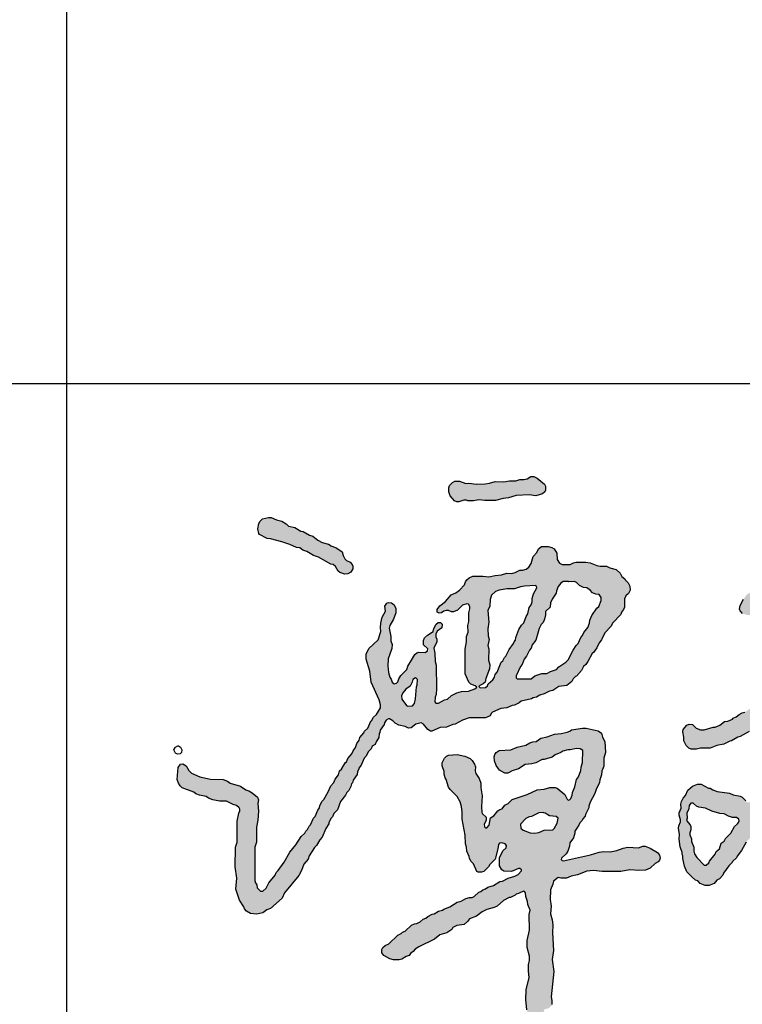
# Model space of a CAD drawing. Extents: x 427948 to 764348, y 274849 to 601549.
# Tile 153 of 212: x 677541 to 678419, y 466094 to 467292. Entities that reach past the tile are written whole.
import ezdxf

# ---------------------------------------------------------------- set-up
doc = ezdxf.new("R2010")
doc.units = 0
doc.header["$LTSCALE"] = 1000
doc.header["$MEASUREMENT"] = 0
doc.layers.get('0').update_dxf_attribs({"linetype": 'CONTINUOUS'})
doc.layers.add('PUB_TITLE', color=4, linetype='CONTINUOUS')

# ---------------------------------------------------------------- blocks, each defined once
blk = doc.blocks.new('谭文军')
at = {"linetype": 'Continuous'}
for points in [[(1125, 2635), (1145, 2632), (1165, 2638), (1173, 2644), (1175, 2649), (1175, 2661), (1172, 2667), (1149, 2685), (1139, 2690), (1130, 2690), (1119, 2683), (1109, 2681), (1097, 2681), (1085, 2677), (1066, 2677), (1049, 2674), (1023, 2675), (1006, 2670), (993, 2668), (967, 2667), (944, 2670), (935, 2669), (916, 2676), (902, 2676), (895, 2672), (886, 2663), (884, 2656), (884, 2644), (888, 2632), (901, 2617), (908, 2614), (914, 2614), (933.8, 2620.6), (941, 2617), (958, 2617), (974, 2620), (992, 2618), (1024, 2618), (1047, 2624), (1063, 2626), (1086, 2633)], [(436, 2475), (445, 2468), (457, 2464), (477, 2452), (492, 2447), (529, 2426), (536, 2425), (543, 2419), (551, 2405), (556, 2401), (571, 2396), (580, 2397), (589, 2402), (595, 2412), (595, 2420), (593, 2425), (587, 2432), (572.8, 2438.5), (566, 2452), (563, 2463), (547, 2474), (530, 2481), (522, 2486), (503, 2491), (490, 2498), (475, 2510), (465, 2513), (446, 2524), (439, 2525), (421, 2536), (402, 2541), (395, 2548), (382, 2556), (366, 2560), (349, 2567), (341, 2567), (323, 2563), (316, 2556), (312, 2549), (309, 2532), (312, 2518), (314, 2515), (337, 2503), (347, 2502), (382, 2493), (406, 2485), (426, 2476)], [(1874.1, 2272), (1889.1, 2262), (1896.5, 2250.3), (1895.1, 2237), (1887.1, 2227), (1880.1, 2225), (1873.1, 2218), (1869.1, 2205), (1867.1, 2186), (1869.1, 2182), (1878.1, 2176), (1887.1, 2176), (1892.1, 2178), (1912.1, 2193), (1918.1, 2200), (1921.1, 2209), (1927.1, 2217), (1939.1, 2227), (1942.1, 2236), (1944.1, 2271), (1937.1, 2294), (1930.1, 2300), (1926.1, 2311), (1915.1, 2321), (1905.1, 2325), (1900.1, 2330), (1890.1, 2336), (1882.1, 2338), (1874.1, 2343), (1863.1, 2346), (1848.1, 2347), (1845.1, 2347), (1833.1, 2345), (1815.1, 2345), (1790.1, 2340), (1780.1, 2335), (1770.1, 2321), (1760.1, 2302), (1758.1, 2291), (1760.1, 2286), (1767.1, 2278), (1781.1, 2273), (1814.1, 2274), (1831.1, 2280), (1841.1, 2281)]]:
    blk.add_hatch(color=256, dxfattribs=at).paths.add_polyline_path(points)
h = blk.add_hatch(color=256, dxfattribs=at)
h.paths.add_polyline_path([(846, 2122), (843, 2133), (842, 2158), (839, 2173), (848, 2193), (848, 2201), (843.3, 2212.1), (849, 2225), (863, 2235), (864, 2246), (859, 2251), (852, 2251), (846, 2246), (839, 2233), (837, 2224), (820, 2213), (811, 2205), (808, 2197), (808, 2183), (824.2, 2168), (813, 2160), (794, 2161), (788, 2159), (782, 2154), (772, 2137), (760, 2119), (757, 2109), (739, 2091), (733, 2081), (728.9, 2068.8), (719, 2066), (713, 2071), (710, 2080), (706, 2086), (702, 2100), (700, 2120), (701, 2141), (712, 2172), (713, 2184), (709, 2196), (709, 2209), (703.3, 2237.4), (717, 2261), (724, 2280), (724, 2293), (719, 2304), (711, 2310), (702, 2311), (697, 2309), (691, 2300), (693, 2285), (683, 2267), (679, 2249), (678, 2236), (679, 2224), (671, 2199), (643, 2172), (635, 2155), (635, 2140), (646, 2104), (650, 2071), (674, 2018), (678, 2003), (678, 1994), (666, 1974), (657, 1966), (651, 1955), (649, 1954), (640, 1933), (630, 1924), (628, 1919), (616, 1905), (614, 1897), (607, 1887), (603, 1875), (596, 1865), (592, 1856), (580, 1841), (576, 1831), (572, 1828), (561, 1809), (555, 1804), (552, 1792), (542, 1779), (538, 1769), (529, 1759), (521, 1741), (508, 1718), (503, 1713), (496, 1700), (495, 1693), (490, 1686), (482, 1667), (477, 1662), (468, 1642), (464, 1638), (459, 1628), (454, 1623), (451, 1617), (440, 1607), (424, 1582), (406, 1560), (389, 1530), (371, 1505), (365, 1499), (362, 1490), (342, 1467), (334, 1451), (320.3, 1438.7), (307, 1452), (306, 1461), (300, 1470), (300, 1575), (305, 1590), (305, 1635), (309, 1656), (311, 1683), (309, 1706), (311, 1717), (308, 1725), (292, 1738), (282, 1744), (273, 1747), (257, 1758), (226, 1767), (218, 1773), (205, 1778), (167, 1779), (135, 1786), (110, 1797), (102, 1805), (94, 1819), (84, 1825), (77, 1824), (70, 1814), (67, 1778), (71, 1767), (76, 1759), (82, 1753), (117, 1740), (123, 1735), (134, 1731), (154, 1727), (161, 1722), (174, 1717), (194, 1713), (215, 1713), (235, 1703), (245, 1700), (257.3, 1689.3), (252, 1677), (247, 1653), (247, 1590), (242, 1575), (241, 1516), (246, 1481), (243, 1448), (254, 1415), (267, 1395), (269, 1389), (275, 1382), (287, 1375), (306, 1373), (324, 1377), (336, 1386), (347, 1390), (383, 1421), (390, 1437), (433, 1489), (441, 1505), (448, 1524), (461, 1539), (464, 1549), (480, 1574), (486, 1580), (496, 1597), (503, 1605), (514, 1631), (523, 1645), (523, 1648), (529, 1661), (534, 1666), (538, 1676), (549, 1687), (558, 1712), (573, 1731), (577, 1739), (583, 1745), (589, 1757), (591, 1765), (594, 1768), (596, 1776), (608, 1793), (609.6, 1807.7), (620, 1821), (629, 1842), (634, 1848), (642, 1863), (650, 1871), (653, 1879), (662, 1884), (665, 1892), (673, 1905), (674, 1917), (676, 1920), (677, 1927), (689, 1944), (690, 1949), (697.5, 1961), (705, 1961), (715, 1955), (722, 1948), (733, 1942), (752, 1938), (763, 1933), (771, 1934), (785, 1945), (801, 1949), (808, 1945), (821, 1929), (829, 1924), (833, 1924), (858, 1935), (877, 1936), (896, 1944), (903, 1945), (925, 1957), (945, 1964), (994, 1964), (1008, 1970), (1012.2, 1979.8), (1040, 1992), (1058, 1994), (1074, 2001), (1081, 2002), (1095, 2009), (1101, 2014), (1132, 2021), (1137, 2024), (1147, 2026), (1157, 2032), (1171, 2036), (1187, 2044), (1197, 2046), (1215, 2058), (1239, 2061), (1254, 2073), (1258, 2081), (1265, 2088), (1268, 2089), (1283, 2106), (1289, 2118), (1296, 2124), (1302, 2133), (1315, 2157), (1319, 2160), (1329, 2174), (1336, 2190), (1343, 2199), (1353, 2220), (1371, 2239), (1377, 2250), (1401, 2275), (1403, 2282), (1409, 2290), (1412, 2297), (1412, 2327.5), (1424, 2338), (1429, 2348), (1428, 2360), (1423, 2370), (1414, 2379), (1413, 2382), (1404, 2389), (1399, 2399), (1387, 2410), (1368, 2415), (1358, 2420), (1334, 2420), (1309, 2430), (1296, 2432), (1267, 2432), (1259, 2430), (1249, 2425), (1219.5, 2425), (1210, 2440), (1209, 2459), (1201, 2472), (1194, 2476), (1183, 2479), (1162, 2479), (1153, 2472), (1148, 2461), (1137, 2449), (1131, 2428), (1121.1, 2412.4), (1105, 2408), (1097, 2408), (1083, 2401), (1073, 2398), (1058, 2399), (1042, 2394), (1023, 2392), (1004, 2388), (986, 2390), (956, 2390), (945, 2385), (938, 2379), (934, 2373), (931, 2364), (916, 2348), (905, 2340), (891, 2334), (874, 2314), (857, 2301), (849, 2290), (849, 2282), (855, 2279), (862, 2280), (871.8, 2287), (883, 2287), (892, 2283), (898, 2283), (910, 2288), (925, 2303), (941.8, 2308.2), (948.2, 2296.9), (944, 2280), (944, 2254), (941, 2242), (942, 2222), (937, 2209), (937, 2193), (933, 2170), (933, 2096), (944, 2071), (950, 2065), (963, 2060), (968, 2056), (962, 2051), (943, 2044), (922, 2043), (908, 2039), (892, 2031), (880, 2020), (871, 2018), (853, 2008), (841.7, 2008), (843, 2026), (846, 2034), (847, 2052)])
h.paths.add_polyline_path([(790, 2079), (789, 2063), (787, 2057), (784, 2021), (781, 2007), (775, 2000), (757.6, 1998.8), (742, 2020), (741, 2030), (745, 2039), (754, 2050), (768, 2059), (774, 2071), (776, 2079), (784.6, 2084.4)], flags=16)
h.paths.add_polyline_path([(987, 2066), (993, 2071), (995, 2082), (1006, 2111), (1007, 2123), (1003, 2137), (1004, 2171), (1001, 2181), (1005, 2200), (1002, 2211), (1001, 2232), (1004, 2252), (1001, 2287), (1007, 2300), (1008, 2320), (1012, 2333), (1024, 2344), (1035, 2348), (1059, 2352), (1081, 2352), (1099, 2358), (1111, 2360), (1146.6, 2362.2), (1148, 2355), (1138, 2337), (1134, 2323), (1134, 2308), (1125, 2296), (1121, 2277), (1116, 2269), (1109, 2250), (1102, 2243), (1094, 2230), (1085, 2206), (1084, 2198), (1080, 2193), (1078, 2187), (1065, 2169), (1055, 2149), (1051, 2145), (1046, 2135), (1041, 2131), (1029, 2101), (1023, 2094), (1019.8, 2081.3), (1002, 2066), (998.4, 2055.3), (978, 2054), (973, 2059)], flags=16)
h.paths.add_polyline_path([(1086, 2090), (1099, 2118), (1104, 2124), (1110, 2140), (1117, 2149), (1126, 2167), (1131, 2173), (1134, 2183), (1145, 2198), (1155, 2233), (1161, 2245), (1167, 2251), (1172, 2261), (1175, 2274), (1175, 2284), (1189, 2297), (1190, 2310), (1195, 2321), (1207, 2339), (1208, 2346), (1213, 2359), (1221, 2369), (1228, 2374), (1244, 2374), (1245, 2373), (1264.8, 2374.2), (1277, 2362), (1289, 2356), (1299, 2355), (1309, 2348), (1316, 2340), (1326, 2336), (1336, 2335), (1342, 2326), (1342, 2317), (1335, 2299), (1329, 2294), (1314, 2272), (1308, 2258), (1307, 2249), (1302, 2236), (1290, 2221), (1286, 2212), (1281, 2206), (1273, 2187), (1267, 2181), (1258, 2167), (1243, 2138), (1236, 2131), (1215, 2117), (1208, 2109), (1190, 2103), (1179, 2097), (1163, 2097), (1142, 2090), (1131, 2081), (1086, 2081)], flags=16)
h = blk.add_hatch(color=256, dxfattribs=at)
h.paths.add_polyline_path([(1886.1, 2030), (1868.1, 2025), (1860.1, 2021), (1842.1, 2017), (1826.1, 2007), (1803.1, 2000), (1799.1, 1996), (1790.1, 1992), (1774.1, 1981), (1766.1, 1979), (1757.1, 1974), (1748.1, 1967), (1739.1, 1963), (1737.1, 1960), (1723.1, 1954), (1713.1, 1953), (1699.1, 1942), (1685.1, 1936), (1679.1, 1936), (1652.1, 1928), (1641.1, 1928), (1628.1, 1933), (1616.1, 1944), (1606.1, 1945), (1599.1, 1942), (1588.1, 1929), (1587.1, 1922), (1590.1, 1906), (1590.1, 1895), (1597.1, 1881), (1605.1, 1873), (1612.1, 1870), (1629.1, 1870), (1641.1, 1873), (1670.1, 1873), (1690.1, 1881), (1711.1, 1885), (1729.1, 1894), (1734.1, 1895), (1753.1, 1906), (1760.1, 1908), (1787.1, 1923), (1791.1, 1927), (1814.1, 1936), (1830.1, 1947), (1838.1, 1950), (1844.1, 1955), (1860.1, 1960), (1875.1, 1968), (1900.1, 1974), (1907.1, 1980), (1918.1, 1985), (1927.1, 1986), (1935.1, 1992), (1947.1, 1998), (1963.1, 1998), (1968.8, 1983.8), (1951.1, 1933), (1944.1, 1926), (1942.1, 1921), (1929.1, 1909), (1925.1, 1903), (1922.1, 1894), (1913.1, 1880), (1902.1, 1857), (1879.1, 1828), (1875.1, 1818), (1861.1, 1803), (1854.1, 1787.4), (1842.1, 1777), (1839.1, 1769), (1832.1, 1762), (1827.1, 1753), (1824.1, 1743), (1795.4, 1710), (1781.1, 1710), (1766.1, 1725), (1760.1, 1728), (1739.1, 1732), (1728.1, 1737), (1691.1, 1742), (1678.1, 1747), (1670.1, 1752), (1665.1, 1752), (1643.1, 1764), (1632.1, 1764), (1616.1, 1758), (1602.1, 1746), (1595.1, 1730), (1588.1, 1722), (1583.1, 1712), (1581.1, 1704), (1582.1, 1692), (1576.1, 1678), (1576.1, 1671), (1581.2, 1653.4), (1575.1, 1639), (1574.1, 1632), (1577.1, 1613), (1576.1, 1599), (1579.1, 1576), (1585.1, 1559), (1585.1, 1553), (1587.1, 1549), (1587.1, 1541), (1592.1, 1518), (1599.1, 1501), (1615.1, 1484), (1626.1, 1475), (1633.1, 1473), (1640.1, 1465), (1655.1, 1459), (1667.1, 1459), (1682.1, 1465), (1690.1, 1475), (1698.1, 1479), (1708.1, 1490), (1710.1, 1496), (1726.1, 1519), (1736.1, 1529), (1737.1, 1532), (1749.1, 1543), (1751.1, 1548), (1764.1, 1565), (1778.1, 1590), (1795.1, 1607), (1802.1, 1617), (1810.1, 1625), (1818.1, 1630), (1829.1, 1631), (1855.1, 1624), (1877.1, 1621), (1899.1, 1615), (1913.1, 1609), (1920.1, 1604), (1943, 1598.9), (1962.1, 1588), (1971.1, 1579), (1992.1, 1569), (2005.1, 1568), (2017.1, 1570), (2030.1, 1566), (2059.1, 1561), (2078.1, 1560), (2094.1, 1557), (2121.1, 1557), (2128.1, 1555), (2169.1, 1560), (2192.1, 1566), (2202.6, 1573), (2218.1, 1573), (2226.1, 1578), (2232.1, 1584), (2249.1, 1589), (2269.1, 1592), (2285.1, 1601), (2294.1, 1603), (2311.1, 1614), (2322.1, 1618), (2347.1, 1639), (2354.1, 1652), (2353.1, 1663), (2343.1, 1672), (2334.1, 1673), (2329.1, 1671), (2320.1, 1663), (2311.1, 1662), (2301.1, 1657), (2279.1, 1642), (2259.1, 1638), (2244.1, 1633), (2234.1, 1633), (2217.1, 1623), (2207.1, 1624), (2170.1, 1620), (2123.1, 1619), (2064.1, 1627), (2041.1, 1638), (2033.1, 1639), (2018.1, 1645), (1999.1, 1647), (1983.1, 1653), (1977.1, 1657), (1950.1, 1664), (1921.1, 1675), (1903.1, 1677), (1874.1, 1685), (1867.1, 1685), (1858.3, 1691.3), (1866.1, 1703), (1869.1, 1711), (1890.1, 1737), (1898.1, 1743), (1903.1, 1755), (1914.1, 1767), (1916.1, 1776), (1922.1, 1782), (1927.1, 1791), (1942.1, 1806), (1969.1, 1852), (1989.1, 1880), (1994.1, 1891), (2008.1, 1906), (2014.1, 1920), (2015.1, 1926), (2022.1, 1937), (2029.1, 1958), (2038.1, 1973), (2040.1, 1982), (2041.1, 2006), (2048.1, 2031), (2045.1, 2044), (2039.1, 2051), (2032.1, 2055), (2000.1, 2058), (1987.1, 2058), (1970.1, 2055), (1963.1, 2052), (1941.1, 2047), (1931.1, 2047), (1908.1, 2042)])
h.paths.add_polyline_path([(1749.1, 1664), (1758.5, 1657.3), (1754.3, 1646.9), (1743.1, 1637), (1732.1, 1617), (1716.1, 1601), (1712.1, 1593), (1703.1, 1587), (1698.1, 1570), (1688.1, 1562), (1685.1, 1554), (1668.1, 1533), (1666.1, 1528), (1654.9, 1518.1), (1630.1, 1544), (1621.1, 1558.1), (1621.1, 1575), (1613.1, 1592), (1613.1, 1600), (1607, 1614.7), (1611.1, 1627), (1611.1, 1637), (1609.1, 1642), (1598.1, 1655), (1600.1, 1662), (1599.1, 1677), (1605.1, 1690), (1606.1, 1700), (1614.1, 1711.1), (1619.1, 1706), (1629.1, 1698), (1636.1, 1695), (1656.1, 1692), (1675.1, 1683), (1699.1, 1676), (1712.1, 1675), (1725.1, 1668), (1737.1, 1664)], flags=16)
h = blk.add_hatch(color=256, dxfattribs=at)
h.paths.add_polyline_path([(1133, 1825), (1145, 1828), (1164, 1838), (1170, 1838), (1195, 1846), (1204, 1853), (1221, 1860), (1227, 1864), (1242, 1868), (1249, 1868), (1268, 1872), (1279, 1871), (1287, 1866), (1286, 1829), (1282, 1815), (1281, 1805), (1274, 1786), (1268, 1778), (1263, 1756), (1256, 1739), (1255, 1731), (1249.7, 1717.7), (1241.7, 1715.7), (1233, 1733), (1210, 1752), (1204, 1754), (1188, 1754), (1171, 1749), (1149, 1747), (1119, 1733), (1074, 1718), (1062, 1706), (1052, 1701), (1044, 1690), (1037, 1688), (1031, 1684), (1019, 1669), (1009, 1663), (1005, 1641), (996.1, 1630.9), (987.5, 1639.5), (996, 1655), (996, 1665), (983.1, 1676.7), (982, 1697), (984, 1729), (980, 1753), (980, 1767), (975, 1781), (962.6, 1799.6), (964, 1816), (961, 1824), (954, 1835), (948, 1841), (932, 1849), (909, 1854), (883, 1852), (877, 1849), (871, 1843), (864, 1828), (864, 1819), (870, 1802), (870, 1794), (873, 1783), (876, 1778), (883, 1755), (888, 1748), (909, 1727), (918, 1711), (922, 1697), (924, 1680), (924, 1659), (933, 1611), (934, 1585), (937, 1575), (938, 1563), (945, 1547), (946, 1541), (951, 1532), (958, 1525), (968, 1502), (972, 1500), (982, 1500), (989, 1502), (1003, 1516), (1007, 1523), (1023, 1539), (1031, 1570), (1033.6, 1586.7), (1043, 1588), (1057.5, 1583.6), (1056, 1573), (1046, 1564), (1036, 1543), (1036, 1519), (1043, 1507), (1049, 1503), (1072, 1502), (1095.6, 1512.1), (1103.5, 1505.8), (1092, 1492), (1082, 1487), (1062, 1481), (1045, 1472), (1037, 1471), (1018, 1459), (1001, 1454), (994, 1449), (986, 1446), (980, 1441), (974, 1439), (956.8, 1423), (946, 1423), (935, 1420), (921, 1412), (909, 1409), (887, 1395), (869, 1388), (865, 1385), (853, 1382), (840, 1374), (834, 1373), (821, 1366), (815, 1361), (807, 1358), (798, 1350), (788, 1345), (781, 1344), (772, 1340), (752, 1322), (744, 1319), (740, 1315), (730, 1310), (703, 1284), (692, 1279), (685, 1273), (682, 1267), (682, 1257), (688, 1249), (706, 1239), (717, 1236), (734, 1236), (742, 1238), (755, 1246), (765, 1249), (769, 1255), (777, 1261), (783, 1268), (794, 1275), (841, 1298), (857, 1311), (878, 1317), (893, 1327), (896, 1333), (908, 1339), (930, 1342), (940, 1351), (946, 1359), (967, 1367), (984, 1380), (998, 1387), (1020, 1393), (1029, 1397), (1048, 1414), (1065, 1423), (1069, 1423), (1083, 1430), (1086, 1433), (1093, 1435), (1109.7, 1442.8), (1114, 1437), (1115, 1426), (1120, 1411), (1121, 1402), (1128, 1385), (1125, 1372), (1126, 1325), (1119, 1294), (1119, 1273), (1126, 1247), (1126, 1234), (1123, 1222), (1123, 1202), (1125, 1183), (1116, 1145), (1115, 1116), (1118, 1085), (1124, 1070), (1138, 1058), (1149, 1056), (1156, 1058), (1160, 1061), (1167, 1073), (1171.6, 1086.9), (1184, 1090), (1192, 1097), (1194, 1101), (1194, 1113), (1192, 1124), (1200, 1201), (1195, 1237), (1199, 1264), (1196, 1317), (1197, 1341), (1195, 1356), (1190, 1374), (1192, 1397), (1189, 1417), (1190, 1446), (1197, 1463), (1199, 1472), (1213, 1483), (1221, 1481), (1238, 1481), (1252, 1487), (1271, 1491), (1299, 1503), (1319, 1505), (1345, 1502), (1401, 1502), (1428, 1507), (1455, 1505), (1475, 1506), (1489, 1512), (1504, 1526), (1513, 1531), (1517, 1536), (1519, 1542), (1517, 1551), (1511, 1559), (1489, 1572), (1474, 1578), (1467, 1578), (1454, 1573), (1422, 1575), (1408, 1572), (1389, 1565), (1369, 1561), (1350, 1562), (1336, 1560), (1310, 1552), (1226.5, 1533.5), (1220.4, 1539.6), (1237, 1555), (1242, 1563), (1247, 1578), (1248, 1588), (1259, 1603), (1263, 1617), (1263, 1623), (1275, 1641), (1278, 1648), (1285, 1655), (1287, 1660), (1294, 1668), (1295, 1673), (1305, 1693), (1305, 1698), (1309, 1710), (1323, 1736), (1327, 1748), (1337, 1769), (1338, 1777), (1343, 1792), (1344, 1803), (1350, 1818), (1350, 1843), (1355, 1860), (1353, 1893), (1346, 1906), (1343, 1918), (1333, 1925), (1297, 1933), (1286, 1933), (1253, 1928), (1248, 1924), (1240, 1921), (1222, 1917), (1202, 1915), (1180, 1907), (1160, 1903), (1146, 1893), (1136, 1892), (1127, 1889), (1115, 1882), (1089, 1876), (1070, 1868), (1035, 1866), (1026, 1860), (1022, 1854), (1020, 1847), (1021, 1834), (1026, 1820), (1036, 1806), (1052, 1797), (1061, 1797), (1074, 1804), (1093, 1810), (1113, 1823)])
h.paths.add_polyline_path([(1154, 1678), (1170.5, 1679.2), (1187, 1669), (1207, 1667), (1213, 1662), (1210, 1647), (1198.8, 1627.1), (1170, 1626), (1154, 1619), (1141, 1617), (1128, 1618), (1107, 1626), (1100, 1632), (1099, 1644), (1115, 1661), (1125, 1666), (1132, 1667)], flags=16)
for points in [[(1130, 2690), (1139, 2690), (1149, 2685), (1172, 2667), (1175, 2661), (1175, 2649), (1173, 2644), (1165, 2638), (1145, 2632), (1125, 2635), (1086, 2633), (1063, 2626), (1047, 2624), (1024, 2618), (992, 2618), (974, 2620), (958, 2617), (941, 2617), (937, 2619), (929, 2619), (914, 2614), (908, 2614), (901, 2617), (888, 2632), (884, 2644), (884, 2656), (886, 2663), (895, 2672), (902, 2676), (916, 2676), (935, 2669), (944, 2670), (967, 2667), (993, 2668), (1006, 2670), (1023, 2675), (1049, 2674), (1066, 2677), (1085, 2677), (1097, 2681), (1109, 2681), (1119, 2683), (1130, 2690)], [(341, 2567), (349, 2567), (366, 2560), (382, 2556), (395, 2548), (402, 2541), (421, 2536), (439, 2525), (446, 2524), (465, 2513), (475, 2510), (490, 2498), (503, 2491), (522, 2486), (530, 2481), (547, 2474), (563, 2463), (566, 2452), (571, 2442), (576, 2437), (587, 2432), (593, 2425), (595, 2420), (595, 2412), (589, 2402), (580, 2397), (571, 2396), (556, 2401), (551, 2405), (543, 2419), (536, 2425), (529, 2426), (492, 2447), (477, 2452), (457, 2464), (445, 2468), (436, 2475), (426, 2476), (406, 2485), (382, 2493), (347, 2502), (337, 2503), (314, 2515), (312, 2518), (309, 2532), (312, 2549), (316, 2556), (323, 2563), (341, 2567)], [(1162, 2479), (1183, 2479), (1194, 2476), (1201, 2472), (1209, 2459), (1210, 2440), (1217, 2429), (1225, 2425), (1249, 2425), (1259, 2430), (1267, 2432), (1296, 2432), (1309, 2430), (1329, 2422), (1339, 2420), (1358, 2420), (1368, 2415), (1387, 2410), (1399, 2399), (1404, 2389), (1413, 2382), (1414, 2379), (1423, 2370), (1428, 2360), (1429, 2348), (1424, 2338), (1416, 2331), (1412, 2322), (1412, 2297), (1409, 2290), (1403, 2282), (1401, 2275), (1377, 2250), (1371, 2239), (1353, 2220), (1343, 2199), (1336, 2190), (1329, 2174), (1319, 2160), (1315, 2157), (1302, 2133), (1296, 2124), (1289, 2118), (1283, 2106), (1268, 2089), (1265, 2088), (1258, 2081), (1254, 2073), (1239, 2061), (1215, 2058), (1197, 2046), (1187, 2044), (1171, 2036), (1157, 2032), (1147, 2026), (1137, 2024), (1132, 2021), (1101, 2014), (1095, 2009), (1081, 2002), (1074, 2001), (1058, 1994), (1040, 1992), (1015, 1981), (1011, 1977), (1008, 1970), (994, 1964), (945, 1964), (925, 1957), (903, 1945), (896, 1944), (877, 1936), (858, 1935), (833, 1924), (829, 1924), (821, 1929), (808, 1945), (801, 1949), (785, 1945), (771, 1934), (763, 1933), (752, 1938), (733, 1942), (722, 1948), (715, 1955), (705, 1961), (702, 1961), (695, 1957), (690, 1949), (689, 1944), (677, 1927), (676, 1920), (674, 1917), (673, 1905), (665, 1892), (662, 1884), (653, 1879), (650, 1871), (642, 1863), (634, 1848), (629, 1842), (620, 1821), (613, 1812), (613, 1809), (609, 1802), (608, 1793), (596, 1776), (594, 1768), (591, 1765), (589, 1757), (583, 1745), (577, 1739), (573, 1731), (558, 1712), (549, 1687), (538, 1676), (534, 1666), (529, 1661), (523, 1648), (523, 1645), (514, 1631), (503, 1605), (496, 1597), (486, 1580), (480, 1574), (464, 1549), (461, 1539), (448, 1524), (441, 1505), (433, 1489), (390, 1437), (383, 1421), (347, 1390), (336, 1386), (324, 1377), (306, 1373), (287, 1375), (275, 1382), (269, 1389), (267, 1395), (254, 1415), (243, 1448), (246, 1481), (241, 1516), (242, 1575), (247, 1590), (247, 1653), (252, 1677), (255, 1684), (255, 1689), (253, 1693), (245, 1700), (235, 1703), (215, 1713), (194, 1713), (174, 1717), (161, 1722), (154, 1727), (134, 1731), (123, 1735), (117, 1740), (82, 1753), (76, 1759), (71, 1767), (67, 1778), (70, 1814), (77, 1824), (84, 1825), (94, 1819), (102, 1805), (110, 1797), (135, 1786), (167, 1779), (205, 1778), (218, 1773), (226, 1767), (257, 1758), (273, 1747), (282, 1744), (292, 1738), (308, 1725), (311, 1717), (309, 1706), (311, 1683), (309, 1656), (305, 1635), (305, 1590), (300, 1575), (300, 1474), (302, 1467), (306, 1461), (307, 1452), (317, 1442), (324, 1442), (334, 1451), (342, 1467), (362, 1490), (365, 1499), (371, 1505), (389, 1530), (406, 1560), (424, 1582), (440, 1607), (451, 1617), (454, 1623), (459, 1628), (464, 1638), (468, 1642), (477, 1662), (482, 1667), (490, 1686), (495, 1693), (496, 1700), (503, 1713), (508, 1718), (521, 1741), (529, 1759), (538, 1769), (542, 1779), (552, 1792), (555, 1804), (561, 1809), (572, 1828), (576, 1831), (580, 1841), (592, 1856), (596, 1865), (603, 1875), (607, 1887), (614, 1897), (616, 1905), (628, 1919), (630, 1924), (640, 1933), (649, 1954), (651, 1955), (657, 1966), (666, 1974), (678, 1994), (678, 2003), (674, 2018), (650, 2071), (646, 2104), (635, 2140), (635, 2155), (643, 2172), (671, 2199), (679, 2224), (678, 2236), (679, 2249), (683, 2267), (693, 2285), (691, 2300), (697, 2309), (702, 2311), (711, 2310), (719, 2304), (724, 2293), (724, 2280), (717, 2261), (706, 2242), (704, 2234), (709, 2209), (709, 2196), (713, 2184), (712, 2172), (701, 2141), (700, 2120), (702, 2100), (706, 2086), (710, 2080), (713, 2071), (719, 2066), (726, 2068), (730, 2072), (733, 2081), (739, 2091), (757, 2109), (760, 2119), (772, 2137), (782, 2154), (788, 2159), (794, 2161), (813, 2160), (820, 2165), (821, 2171), (808, 2183), (808, 2197), (811, 2205), (820, 2213), (837, 2224), (839, 2233), (846, 2246), (852, 2251), (859, 2251), (864, 2246), (863, 2235), (849, 2225), (845, 2216), (845, 2208), (848, 2201), (848, 2193), (839, 2173), (842, 2158), (843, 2133), (846, 2122), (847, 2052), (846, 2034), (843, 2026), (842, 2012), (845, 2008), (853, 2008), (871, 2018), (880, 2020), (892, 2031), (908, 2039), (922, 2043), (943, 2044), (962, 2051), (968, 2056), (963, 2060), (950, 2065), (944, 2071), (933, 2096), (933, 2170), (937, 2193), (937, 2209), (942, 2222), (941, 2242), (944, 2254), (944, 2280), (947, 2292), (947, 2299), (943, 2306), (938, 2307), (925, 2303), (910, 2288), (898, 2283), (892, 2283), (883, 2287), (876, 2287), (869, 2285), (862, 2280), (855, 2279), (849, 2282), (849, 2290), (857, 2301), (874, 2314), (891, 2334), (905, 2340), (916, 2348), (931, 2364), (934, 2373), (938, 2379), (945, 2385), (956, 2390), (986, 2390), (1004, 2388), (1023, 2392), (1042, 2394), (1058, 2399), (1073, 2398), (1083, 2401), (1097, 2408), (1105, 2408), (1116, 2411), (1124, 2417), (1131, 2428), (1137, 2449), (1148, 2461), (1153, 2472), (1162, 2479)], [(1245, 2373), (1244, 2374), (1228, 2374), (1221, 2369), (1213, 2359), (1208, 2346), (1207, 2339), (1195, 2321), (1190, 2310), (1189, 2297), (1175, 2284), (1175, 2274), (1172, 2261), (1167, 2251), (1161, 2245), (1155, 2233), (1145, 2198), (1134, 2183), (1131, 2173), (1126, 2167), (1117, 2149), (1110, 2140), (1104, 2124), (1099, 2118), (1086, 2090), (1086, 2084), (1089, 2081), (1131, 2081), (1142, 2090), (1163, 2097), (1179, 2097), (1190, 2103), (1208, 2109), (1215, 2117), (1236, 2131), (1243, 2138), (1258, 2167), (1267, 2181), (1273, 2187), (1281, 2206), (1286, 2212), (1290, 2221), (1302, 2236), (1307, 2249), (1308, 2258), (1314, 2272), (1329, 2294), (1335, 2299), (1342, 2317), (1342, 2326), (1336, 2335), (1326, 2336), (1316, 2340), (1309, 2348), (1299, 2355), (1289, 2356), (1277, 2362), (1268, 2371), (1262, 2374), (1245, 2373)], [(1145, 2361), (1144, 2362), (1111, 2360), (1099, 2358), (1081, 2352), (1059, 2352), (1035, 2348), (1024, 2344), (1012, 2333), (1008, 2320), (1007, 2300), (1001, 2287), (1004, 2252), (1001, 2232), (1002, 2211), (1005, 2200), (1001, 2181), (1004, 2171), (1003, 2137), (1007, 2123), (1006, 2111), (995, 2082), (993, 2071), (987, 2066), (977, 2061), (974, 2058), (978, 2054), (994, 2055), (1000, 2060), (1002, 2066), (1016, 2078), (1021, 2086), (1023, 2094), (1029, 2101), (1041, 2131), (1046, 2135), (1051, 2145), (1055, 2149), (1065, 2169), (1078, 2187), (1080, 2193), (1084, 2198), (1085, 2206), (1094, 2230), (1102, 2243), (1109, 2250), (1116, 2269), (1121, 2277), (1125, 2296), (1131, 2304), (1134, 2313), (1134, 2323), (1138, 2337), (1148, 2355), (1147, 2360), (1145, 2361)], [(1767.1, 2278), (1760.1, 2286), (1758.1, 2291), (1760.1, 2302), (1770.1, 2321)], [(786, 2083), (784, 2084), (776, 2079), (774, 2071), (768, 2059), (754, 2050), (745, 2039), (741, 2030), (742, 2020), (756, 2001), (760, 1999), (775, 2000), (781, 2007), (784, 2021), (787, 2057), (789, 2063), (790, 2079), (786, 2083)], [(1778.1, 1590), (1764.1, 1565), (1751.1, 1548), (1749.1, 1543), (1737.1, 1532), (1736.1, 1529), (1726.1, 1519), (1710.1, 1496), (1708.1, 1490), (1698.1, 1479), (1690.1, 1475), (1682.1, 1465), (1667.1, 1459), (1655.1, 1459), (1640.1, 1465), (1633.1, 1473), (1626.1, 1475), (1615.1, 1484), (1599.1, 1501), (1592.1, 1518), (1587.1, 1541), (1587.1, 1549), (1585.1, 1553), (1585.1, 1559), (1579.1, 1576), (1576.1, 1599), (1577.1, 1613), (1574.1, 1632), (1575.1, 1639), (1580.1, 1651), (1580.1, 1657), (1576.1, 1671), (1576.1, 1678), (1582.1, 1692), (1581.1, 1704), (1583.1, 1712), (1588.1, 1722), (1595.1, 1730), (1602.1, 1746), (1616.1, 1758), (1632.1, 1764), (1643.1, 1764), (1665.1, 1752), (1670.1, 1752), (1678.1, 1747), (1691.1, 1742), (1728.1, 1737), (1739.1, 1732), (1760.1, 1728), (1766.1, 1725), (1777.1, 1714)], [(1787.1, 1923), (1760.1, 1908), (1753.1, 1906), (1734.1, 1895), (1729.1, 1894), (1711.1, 1885), (1690.1, 1881), (1670.1, 1873), (1641.1, 1873), (1629.1, 1870), (1612.1, 1870), (1605.1, 1873), (1597.1, 1881), (1590.1, 1895), (1590.1, 1906), (1587.1, 1922), (1588.1, 1929), (1599.1, 1942), (1606.1, 1945), (1616.1, 1944), (1628.1, 1933), (1641.1, 1928), (1652.1, 1928), (1679.1, 1936), (1685.1, 1936), (1699.1, 1942), (1713.1, 1953), (1723.1, 1954), (1737.1, 1960), (1739.1, 1963), (1748.1, 1967), (1757.1, 1974), (1766.1, 1979), (1774.1, 1981)], [(1286, 1933), (1297, 1933), (1333, 1925), (1343, 1918), (1346, 1906), (1353, 1893), (1355, 1860), (1350, 1843), (1350, 1818), (1344, 1803), (1343, 1792), (1338, 1777), (1337, 1769), (1327, 1748), (1323, 1736), (1309, 1710), (1305, 1698), (1305, 1693), (1295, 1673), (1294, 1668), (1287, 1660), (1285, 1655), (1278, 1648), (1275, 1641), (1263, 1623), (1263, 1617), (1259, 1603), (1248, 1588), (1247, 1578), (1242, 1563), (1237, 1555), (1223, 1542), (1222, 1538), (1225, 1535), (1229, 1534), (1310, 1552), (1336, 1560), (1350, 1562), (1369, 1561), (1389, 1565), (1408, 1572), (1422, 1575), (1454, 1573), (1467, 1578), (1474, 1578), (1489, 1572), (1511, 1559), (1517, 1551), (1519, 1542), (1517, 1536), (1513, 1531), (1504, 1526), (1489, 1512), (1475, 1506), (1455, 1505), (1428, 1507), (1401, 1502), (1345, 1502), (1319, 1505), (1299, 1503), (1271, 1491), (1252, 1487), (1238, 1481), (1221, 1481), (1213, 1483), (1199, 1472), (1197, 1463), (1190, 1446), (1189, 1417), (1192, 1397), (1190, 1374), (1195, 1356), (1197, 1341), (1196, 1317), (1199, 1264), (1195, 1237), (1200, 1201), (1192, 1124), (1194, 1113), (1194, 1101)], [(1118, 1085), (1115, 1116), (1116, 1145), (1125, 1183), (1123, 1202), (1123, 1222), (1126, 1234), (1126, 1247), (1119, 1273), (1119, 1294), (1126, 1325), (1125, 1372), (1128, 1385), (1121, 1402), (1120, 1411), (1115, 1426), (1114, 1437), (1111, 1441), (1108, 1442), (1093, 1435), (1086, 1433), (1083, 1430), (1069, 1423), (1065, 1423), (1048, 1414), (1029, 1397), (1020, 1393), (998, 1387), (984, 1380), (967, 1367), (946, 1359), (940, 1351), (930, 1342), (908, 1339), (896, 1333), (893, 1327), (878, 1317), (857, 1311), (841, 1298), (794, 1275), (783, 1268), (777, 1261), (769, 1255), (765, 1249), (755, 1246), (742, 1238), (734, 1236), (717, 1236), (706, 1239), (688, 1249), (682, 1257), (682, 1267), (685, 1273), (692, 1279), (703, 1284), (730, 1310), (740, 1315), (744, 1319), (752, 1322), (772, 1340), (781, 1344), (788, 1345), (798, 1350), (807, 1358), (815, 1361), (821, 1366), (834, 1373), (840, 1374), (853, 1382), (865, 1385), (869, 1388), (887, 1395), (909, 1409), (921, 1412), (935, 1420), (946, 1423), (954, 1423), (960, 1426), (974, 1439), (980, 1441), (986, 1446), (994, 1449), (1001, 1454), (1018, 1459), (1037, 1471), (1045, 1472), (1062, 1481), (1082, 1487), (1092, 1492), (1102, 1504), (1102, 1507), (1097, 1511), (1093, 1511), (1072, 1502), (1049, 1503), (1043, 1507), (1036, 1519), (1036, 1543), (1046, 1564), (1056, 1573), (1057, 1580), (1053, 1585), (1043, 1588), (1036, 1587), (1033, 1583), (1031, 1570), (1023, 1539), (1007, 1523), (1003, 1516), (989, 1502), (982, 1500), (972, 1500), (968, 1502), (958, 1525), (951, 1532), (946, 1541), (945, 1547), (938, 1563), (937, 1575), (934, 1585), (933, 1611), (924, 1659), (924, 1680), (922, 1697), (918, 1711), (909, 1727), (888, 1748), (883, 1755), (876, 1778), (873, 1783), (870, 1794), (870, 1802), (864, 1819), (864, 1828), (871, 1843), (877, 1849), (883, 1852), (909, 1854), (932, 1849), (948, 1841), (954, 1835), (961, 1824), (964, 1816), (963, 1804), (965, 1796), (975, 1781), (980, 1767), (980, 1753), (984, 1729), (982, 1697), (983, 1679), (985, 1675), (996, 1665), (996, 1655), (990, 1644), (991, 1636), (994, 1633), (998, 1633), (1005, 1641), (1009, 1663), (1019, 1669), (1031, 1684), (1037, 1688), (1044, 1690), (1052, 1701), (1062, 1706), (1074, 1718), (1119, 1733), (1149, 1747), (1171, 1749), (1188, 1754), (1204, 1754), (1210, 1752), (1233, 1733), (1240, 1719), (1243, 1716), (1247, 1717), (1251, 1721), (1255, 1731), (1256, 1739), (1263, 1756), (1268, 1778), (1274, 1786), (1281, 1805), (1282, 1815), (1286, 1829), (1287, 1866), (1279, 1871), (1268, 1872), (1249, 1868), (1242, 1868), (1227, 1864), (1221, 1860), (1204, 1853), (1195, 1846), (1170, 1838), (1164, 1838), (1145, 1828), (1133, 1825), (1113, 1823), (1093, 1810), (1074, 1804), (1061, 1797), (1052, 1797), (1036, 1806), (1026, 1820), (1021, 1834), (1020, 1847), (1022, 1854), (1026, 1860), (1035, 1866), (1070, 1868), (1089, 1876), (1115, 1882), (1127, 1889), (1136, 1892), (1146, 1893), (1160, 1903), (1180, 1907), (1202, 1915), (1222, 1917), (1240, 1921), (1248, 1924), (1253, 1928), (1286, 1933)], [(69, 1880), (71, 1880), (77, 1876), (81, 1868), (80, 1860), (76, 1856), (68, 1855), (62, 1858), (57, 1868), (62, 1876), (69, 1880)], [(1619.1, 1706), (1618.1, 1707), (1611.1, 1707), (1606.1, 1700), (1605.1, 1690), (1599.1, 1677), (1600.1, 1662), (1598.1, 1655), (1609.1, 1642), (1611.1, 1637), (1611.1, 1627), (1608.1, 1618), (1608.1, 1612), (1613.1, 1600), (1613.1, 1592), (1621.1, 1575), (1621.1, 1563), (1623.1, 1555), (1630.1, 1544), (1652.1, 1521), (1658.1, 1521), (1666.1, 1528), (1668.1, 1533), (1685.1, 1554), (1688.1, 1562), (1698.1, 1570), (1703.1, 1587), (1712.1, 1593), (1716.1, 1601), (1732.1, 1617), (1743.1, 1637), (1752.1, 1645), (1755.1, 1649), (1757.1, 1654), (1756.1, 1659), (1749.1, 1664), (1737.1, 1664), (1725.1, 1668), (1712.1, 1675), (1699.1, 1676), (1675.1, 1683), (1656.1, 1692), (1636.1, 1695), (1629.1, 1698), (1619.1, 1706)], [(1169, 1678), (1168, 1679), (1154, 1678), (1132, 1667), (1125, 1666), (1115, 1661), (1099, 1644), (1100, 1632), (1107, 1626), (1128, 1618), (1141, 1617), (1154, 1619), (1170, 1626), (1197, 1627), (1201, 1631), (1210, 1647), (1213, 1662), (1207, 1667), (1187, 1669), (1174, 1677), (1169, 1678)]]:
    blk.add_lwpolyline(points, dxfattribs=at)
blk = doc.blocks.new('24')
at = {"layer": 'PUB_TITLE'}
for p, q in [((-1112538.9, 154918.9), (-1112538.9, 159718.9)), ((-1116488.9, 158118.9), (-1110888.9, 158118.9))]:
    blk.add_line(p, q, dxfattribs=at)
at = {"linetype": 'Continuous', "xscale": 0.4043519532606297, "yscale": 0.4043519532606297, "zscale": 0.4043519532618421}
blk.add_blockref('谭文军', (-1112431.8, 156918), dxfattribs=at)

msp = doc.modelspace()

# ---------------------------------------------------------------- block references
msp.add_blockref('24', (1790136.9, 308730.5))

doc.saveas('drawing.dxf')
